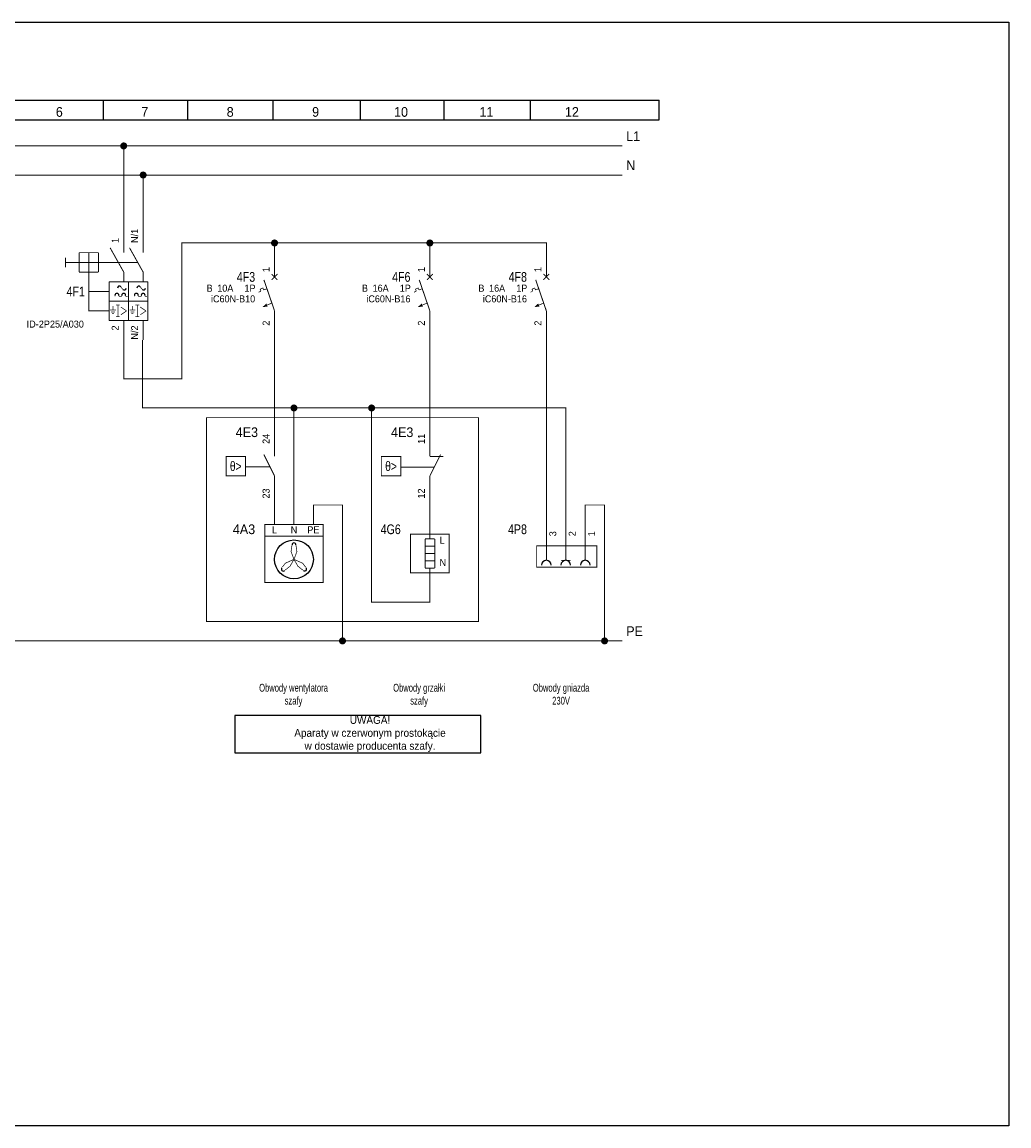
# Model space of a CAD drawing. Header units: millimetres. Extents: x -91 to 1961, y -1152 to 358.
# Tile 3 of 256: x 91 to 345, y -776 to -492. Entities that reach past the tile are written whole.
import ezdxf
from ezdxf.enums import TextEntityAlignment as Align

# ---------------------------------------------------------------- set-up
doc = ezdxf.new("R2010")
doc.units = ezdxf.units.MM
doc.header["$MEASUREMENT"] = 0
for name, pattern in [('1', [9, 7, -2]), ('10', [10, 5, -5]), ('9', [1.5, 0.5, -1])]:
    doc.linetypes.add(name, pattern=pattern)
doc.layers.get('0').update_dxf_attribs({"linetype": 'CONTINUOUS'})
doc.styles.add('ARIAL', font='ARIAL.ttf', dxfattribs={"height": 0.2})
doc.styles.add('ARIAL_NARROW', font='ARIALN.ttf', dxfattribs={"height": 0.2})

# ---------------------------------------------------------------- blocks, each defined once
blk = doc.blocks.new('PCS26-10')
at = {"color": 7, "width": 0.924}
blk.add_attdef('', text='', height=2.5, dxfattribs=at).set_placement((1, 0.5), align=Align.BOTTOM_LEFT)
blk = doc.blocks.new('PCS27-0')
at = {"color": 7, "linetype": 'Continuous'}
for points, const_width in [([(-2.5, 2.5), (-2.5, 7.5)], 0.25), ([(2.5, 2.5), (2.5, 7.5)], 0.25), ([(-2.5, -2.5), (-6, 3.75)], 0.25), ([(2.5, -2.5), (-1, 3.75)], 0.25), ([(-17.5, -1.25), (-17.5, 1.25)], 0.25), ([(-17.5, 0), (-9, 0)], 0.25), ([(-14, -2.5), (-14, 2.5)], 0.25), ([(-14, 2.5), (-9, 2.5)], 0.25), ([(-11.5, -2.5), (-11.5, 2.5)], 0.25), ([(-9, -2.5), (-9, 2.5)], 0.25), ([(-14, -2.5), (-9, -2.5)], 0.25), ([(-2.5, -5), (-2.5, -2.5)], 0.25), ([(2.5, -5), (2.5, -2.5)], 0.25), ([(-6.25, -15), (-6.25, -5)], 0.25), ([(3.75, -5), (-6.25, -5)], 0.25), ([(-1.25, -15), (-1.25, -5)], 0.25), ([(3.75, -15), (3.75, -5)], 0.25), ([(-4.75, -8.75), (-4.75, -8.5)], 0.18), ([(-3.75, -8.75), (-3.75, -8.5)], 0.18), ([(-2.725, -6.975), (-3.275, -6.275)], 0.18), ([(-3, -8.75), (-3, -8.5)], 0.18), ([(-2, -8.75), (-2, -8.5)], 0.18), ([(0.25, -8.75), (0.25, -8.5)], 0.18), ([(1.25, -8.75), (1.25, -8.5)], 0.18), ([(2.275, -6.975), (1.725, -6.275)], 0.18), ([(2, -8.75), (2, -8.5)], 0.18), ([(3, -8.75), (3, -8.5)], 0.18), ([(-6.25, -10), (3.75, -10)], 0.25), ([(-5.25, -12.25), (-5.25, -11.25)], 0.18), ([(-4.5, -11), (-3.5, -11)], 0.18), ([(-4, -14), (-4, -11)], 0.18), ([(-3.75, -8.75), (-3, -8.75)], 0.18), ([(-2, -8.75), (-1.5, -8.75)], 0.18), ([(-0.25, -12.25), (-0.25, -11.25)], 0.18), ([(0.5, -11), (1.5, -11)], 0.18), ([(1, -14), (1, -11)], 0.18), ([(1.25, -8.75), (2, -8.75)], 0.18), ([(3, -8.75), (3.5, -8.75)], 0.18), ([(-6, -12.25), (-4.5, -12.25)], 0.18), ([(-5.75, -12.75), (-4.75, -12.75)], 0.18), ([(-5.5, -13.25), (-5, -13.25)], 0.18), ([(-4.5, -14), (-3.5, -14)], 0.18), ([(-3.25, -11.5), (-1.75, -12.5)], 0.18), ([(-3.25, -13.5), (-1.75, -12.5)], 0.18), ([(-1, -12.25), (0.5, -12.25)], 0.18), ([(-0.75, -12.75), (0.25, -12.75)], 0.18), ([(-0.5, -13.25), (0, -13.25)], 0.18), ([(0.5, -14), (1.5, -14)], 0.18), ([(1.75, -11.5), (3.25, -12.5)], 0.18), ([(1.75, -13.5), (3.25, -12.5)], 0.18), ([(-6.25, -15), (3.75, -15)], 0.25), ([(-2.5, -20), (-2.5, -15)], 0.25), ([(2.5, -20), (2.5, -15)], 0.25)]:
    blk.add_lwpolyline(points, dxfattribs=dict(at, const_width=const_width))
at = {"color": 7, "linetype": '9', "const_width": 0.25}
for points in [[(-9, 0), (1, 0)], [(-11.5, -2.5), (-11.5, -12.5), (-6.25, -12.5)], [(-11.5, -7.5), (-6.25, -7.5)]]:
    blk.add_lwpolyline(points, dxfattribs=at)
at = {"color": 7, "linetype": 'Continuous'}
for centre, start, end in [((-4.25, -8.5), 0, 180), ((-3.625, -6.625), 45, 180), ((-2.5, -8.5), 0, 180), ((-2.375, -6.625), 225, 360), ((0.75, -8.5), 0, 180), ((1.375, -6.625), 45, 180), ((2.5, -8.5), 0, 180), ((2.625, -6.625), 225, 360)]:
    blk.add_arc(centre, 0.5, start, end, dxfattribs=at)
at = {"color": 5, "width": 0.933333, "flags": 1}
for tag, p in [('PN0', (-3.25, 5)), ('PN2', (1.75, 5))]:
    blk.add_attdef(tag, text='', height=1.8, rotation=90, dxfattribs=at).set_placement(p, align=Align.BOTTOM_LEFT)
at = {"color": 7, "width": 0.784}
blk.add_attdef('', text='', height=2.5, dxfattribs=at).set_placement((-12.5, -6.25), align=Align.TOP_RIGHT)
at = {"color": 5, "width": 0.933333, "flags": 1}
for tag, p in [('PN1', (-3.25, -16.25)), ('PN3', (1.75, -16.25))]:
    blk.add_attdef(tag, text='', height=1.8, rotation=90, dxfattribs=at).set_placement(p, align=Align.BOTTOM_RIGHT)
blk = doc.blocks.new('PCS29-0')
at = {"color": 7, "linetype": 'Continuous', "const_width": 0.25}
blk.add_lwpolyline([(0, 15), (15, 15), (15, 0), (0, 0), (0, 15)], close=True, dxfattribs=at)
at = {"color": 7, "linetype": 'Continuous'}
for points, const_width in [([(0, 12), (15, 12)], 0.25), ([(8, 9.75), (8.25, 8), (7.5, 6), (6.75, 8), (7, 9.75)], 0.18), ([(9.75, 3.25), (8.5, 4.25), (7.5, 6), (5.25, 5), (4.5, 4)], 0.18), ([(5.25, 3.25), (6.5, 4.25), (7.5, 6), (9.75, 5), (10.5, 4)], 0.18)]:
    blk.add_lwpolyline(points, dxfattribs=dict(at, const_width=const_width))
blk.add_circle((7.5, 6), 5, dxfattribs=at)
for centre, start, end in [((7.5, 9.75), 0, 180), ((4.75, 3.5), 135, 315), ((10.25, 3.5), 225, 45)]:
    blk.add_arc(centre, 0.5, start, end, dxfattribs=at)
at = {"color": 5, "width": 0.933333}
for tag, p in [('PN0', (2.5, 14.5)), ('PN1', (7.5, 14.5)), ('PN2', (12.5, 14.5))]:
    blk.add_attdef(tag, text='', height=1.8, dxfattribs=at).set_placement(p, align=Align.TOP_CENTER)
blk = doc.blocks.new('PCS30-0')
at = {"color": 7, "linetype": 'Continuous', "const_width": 0.25}
for points in [[(0, -5), (0, 0)], [(0, -10), (-2.75, -4.5)], [(0, -15), (0, -10)]]:
    blk.add_lwpolyline(points, dxfattribs=at)
blk.add_lwpolyline([(-12.5, -5), (-7.5, -5), (-7.5, -10), (-12.5, -10), (-12.5, -5)], close=True, dxfattribs=at)
at = {"color": 7, "linetype": '9', "const_width": 0.25}
blk.add_lwpolyline([(-1.171, -7.658), (-7.5, -7.658)], dxfattribs=at)
at = {"color": 7, "style": 'ARIAL_NARROW', "width": 0.924}
blk.add_text('θ>', height=2.5, dxfattribs=at).set_placement((-10, -6.25), align=Align.TOP_CENTER)
at = {"color": 5, "width": 0.924}
blk.add_attdef('PN0', text='', height=1.8, rotation=90, dxfattribs=at).set_placement((-0.75, -1.75), align=Align.BOTTOM_LEFT)
blk.add_attdef('PN1', text='', height=1.8, rotation=90, dxfattribs=at).set_placement((-0.75, -13.25), align=Align.BOTTOM_RIGHT)
blk = doc.blocks.new('PCS2-0_STATE1')
at = {"color": 7, "linetype": 'Continuous'}
for points, const_width in [([(0, 3.75), (0, 7.5)], 0.25), ([(0, -5), (-2.75, 3)], 0.25), ([(-0.75, 4.5), (0.75, 3)], 0.25), ([(-0.75, 3), (0.75, 4.5)], 0.25), ([(-3.5, 0.1), (-4.1, -0.2)], 0.18), ([(-2.8, 0.4), (-3, 0.9), (-3.7, 0.6), (-3.5, 0.1)], 0.18), ([(-2, 0.7), (-2.8, 0.4)], 0.18), ([(-0.691, -2.989), (-2.9, -3.9)], 0.18), ([(0, -5), (0, -10)], 0.25)]:
    blk.add_lwpolyline(points, dxfattribs=dict(at, const_width=const_width))
blk.add_solid([(-2.1, -3.1), (-3.1, -4), (-1.8, -3.9)], dxfattribs=at)
at = {"color": 5, "width": 0.933333, "flags": 1}
blk.add_attdef('PN0', text='', height=1.8, rotation=90, dxfattribs=at).set_placement((-0.75, 5), align=Align.BOTTOM_LEFT)
at = {"color": 7, "width": 0.924}
blk.add_attdef('', text='', height=2.5, dxfattribs=at).set_placement((-5, 5), align=Align.TOP_RIGHT)
at = {"color": 5, "width": 0.933333, "flags": 1}
blk.add_attdef('PN1', text='', height=1.8, rotation=90, dxfattribs=at).set_placement((-0.75, -7.5), align=Align.BOTTOM_RIGHT)
blk = doc.blocks.new('PCS35-0')
at = {"color": 7, "linetype": 'Continuous', "const_width": 0.25}
for points in [[(0, -5), (0, 0)], [(0, -10), (2.75, -4.5)], [(0, -5), (3.5, -5)], [(0, -15), (0, -10)]]:
    blk.add_lwpolyline(points, dxfattribs=at)
blk.add_lwpolyline([(-12.5, -5), (-7.5, -5), (-7.5, -10), (-12.5, -10), (-12.5, -5)], close=True, dxfattribs=at)
at = {"color": 7, "linetype": '9', "const_width": 0.25}
blk.add_lwpolyline([(1.25, -7.75), (-7.5, -7.75)], dxfattribs=at)
at = {"color": 7, "style": 'ARIAL_NARROW', "width": 0.924}
blk.add_text('θ>', height=2.5, dxfattribs=at).set_placement((-10, -6.25), align=Align.TOP_CENTER)
at = {"color": 5, "width": 0.924}
blk.add_attdef('PN0', text='', height=1.8, rotation=90, dxfattribs=at).set_placement((-0.75, -1.75), align=Align.BOTTOM_LEFT)
blk.add_attdef('PN1', text='', height=1.8, rotation=90, dxfattribs=at).set_placement((-0.75, -13.25), align=Align.BOTTOM_RIGHT)
blk = doc.blocks.new('PCS39-0')
at = {"color": 7, "linetype": 'Continuous', "const_width": 0.25}
blk.add_lwpolyline([(-5, 5), (5, 5), (5, -5), (-5, -5), (-5, 5)], close=True, dxfattribs=at)
for points in [[(-1.25, 3.75), (-1.25, -3.75)], [(-1.25, 3.75), (1.25, 3.75)], [(0, 5), (0, 3.75)], [(1.25, 3.75), (1.25, -3.75)], [(-1.25, 1.875), (1.25, 1.875)], [(-1.25, 0), (1.25, 0)], [(-1.25, -1.875), (1.25, -1.875)], [(-1.25, -3.75), (1.25, -3.75)], [(0, -3.75), (0, -5)]]:
    blk.add_lwpolyline(points, dxfattribs=at)
at = {"color": 7, "width": 0.784}
blk.add_attdef('', text='', height=2.5, dxfattribs=at).set_placement((-7.5, 5), align=Align.TOP_RIGHT)
at = {"color": 5, "width": 0.933333}
for tag, p in [('PN0', (2.5, 2)), ('PN1', (2.5, -3.75))]:
    blk.add_attdef(tag, text='', height=1.8, dxfattribs=at).set_placement(p, align=Align.BOTTOM_LEFT)
blk = doc.blocks.new('PCS31-0v2')
at = {"color": 7, "linetype": 'Continuous', "const_width": 0.25}
blk.add_lwpolyline([(-2, 8), (3.5, 8), (3.5, -7.5), (-2, -7.5), (-2, 8)], close=True, dxfattribs=at)
for points in [[(-7, 5), (1.75, 5)], [(-7, 0), (1.75, 0)], [(1.75, 1.25), (1.75, -1.25)], [(-7, -5), (1.75, -5)]]:
    blk.add_lwpolyline(points, dxfattribs=at)
at = {"color": 7, "linetype": 'Continuous'}
for centre in [(3, 5), (3, 0), (3, -5)]:
    blk.add_arc(centre, 1.25, 90, 270, dxfattribs=at)
at = {"color": 7, "width": 0.784}
blk.add_attdef('', text='', height=2.5, dxfattribs=at).set_placement((0, 12.5), align=Align.TOP_RIGHT)
at = {"color": 5, "width": 0.933333}
for tag, p in [('PN0', (-5.75, 5.75)), ('PN1', (-5.75, 0.75)), ('PN2', (-5.75, -4.25))]:
    blk.add_attdef(tag, text='', height=1.8, dxfattribs=at).set_placement(p, align=Align.BOTTOM_LEFT)

msp = doc.modelspace()

# ---------------------------------------------------------------- linework, layer by layer
at = {"color": 7, "linetype": 'Continuous'}
for p, q in [((-31.66, -511.91), (255.34, -511.91)), ((112.09, -511.91), (112.09, -516.91)), ((133.84, -511.91), (133.84, -516.91)), ((155.84, -511.91), (155.84, -516.91)), ((178.34, -511.91), (178.34, -516.91)), ((199.84, -511.91), (199.84, -516.91)), ((222.09, -511.91), (222.09, -516.91)), ((255.34, -516.91), (255.34, -511.91)), ((-31.66, -516.91), (255.34, -516.91))]:
    msp.add_line(p, q, dxfattribs=at)
at = {"color": 7, "true_color": 0xffffff}
msp.add_lwpolyline([(-72.83, -491.76), (345.4, -491.76), (345.4, -776.1), (-72.83, -776.1)], close=True, dxfattribs=at)
at = {"color": 7, "const_width": 1}
for points in [[(117.82, -523.66), (117.81, -523.56), (117.77, -523.46), (117.71, -523.38), (117.62, -523.32), (117.53, -523.28), (117.42, -523.26), (117.32, -523.28), (117.22, -523.32), (117.14, -523.38), (117.08, -523.46), (117.04, -523.56), (117.02, -523.66), (117.04, -523.77), (117.08, -523.86), (117.14, -523.95), (117.22, -524.01), (117.32, -524.05), (117.42, -524.06), (117.53, -524.05), (117.62, -524.01), (117.71, -523.95), (117.77, -523.86), (117.81, -523.77), (117.82, -523.66)], [(156.67, -548.66), (156.65, -548.56), (156.61, -548.46), (156.55, -548.38), (156.47, -548.32), (156.37, -548.28), (156.27, -548.26), (156.16, -548.28), (156.07, -548.32), (155.98, -548.38), (155.92, -548.46), (155.88, -548.56), (155.87, -548.66), (155.88, -548.77), (155.92, -548.86), (155.98, -548.95), (156.07, -549.01), (156.16, -549.05), (156.27, -549.06), (156.37, -549.05), (156.47, -549.01), (156.55, -548.95), (156.61, -548.86), (156.65, -548.77), (156.67, -548.66)], [(196.67, -548.66), (196.65, -548.56), (196.61, -548.46), (196.55, -548.38), (196.47, -548.32), (196.37, -548.28), (196.27, -548.26), (196.16, -548.28), (196.07, -548.32), (195.98, -548.38), (195.92, -548.46), (195.88, -548.56), (195.87, -548.66), (195.88, -548.77), (195.92, -548.86), (195.98, -548.95), (196.07, -549.01), (196.16, -549.05), (196.27, -549.06), (196.37, -549.05), (196.47, -549.01), (196.55, -548.95), (196.61, -548.86), (196.65, -548.77), (196.67, -548.66)]]:
    msp.add_lwpolyline(points, close=True, dxfattribs=at)
at = {"color": 7, "linetype": 'Continuous', "const_width": 0.25}
for points in [[(-4.16, -523.66), (245.84, -523.66)], [(117.42, -546.16), (117.42, -523.66)], [(174.92, -548.66), (132.42, -548.66), (132.42, -583.66), (117.42, -583.66), (117.42, -573.66)], [(156.27, -548.66), (156.27, -553.66)], [(156.27, -548.66), (196.27, -548.66)], [(196.27, -548.66), (226.27, -548.66), (226.27, -553.66)], [(196.27, -548.66), (196.27, -553.66)], [(156.27, -571.16), (156.27, -598.66)], [(196.27, -571.16), (196.27, -598.66)], [(226.27, -571.16), (226.27, -621.66)], [(156.27, -613.66), (156.27, -621.16)], [(196.27, -613.66), (196.27, -623.66)]]:
    msp.add_lwpolyline(points, dxfattribs=at)
at = {"color": 5, "linetype": '1', "const_width": 0.25}
for points in [[(0.84, -531.16), (245.84, -531.16)], [(122.42, -546.16), (122.42, -531.16)], [(161.27, -591.16), (122.29, -591.16), (122.29, -573.66)], [(161.27, -591.16), (161.27, -621.16)], [(161.27, -591.16), (181.27, -591.16)], [(181.27, -591.16), (231.27, -591.16), (231.27, -621.66)], [(196.27, -633.66), (196.27, -641.16), (181.27, -641.16), (181.27, -591.16)]]:
    msp.add_lwpolyline(points, dxfattribs=at)
at = {"color": 5, "const_width": 1}
for points in [[(122.82, -531.16), (122.81, -531.06), (122.77, -530.96), (122.71, -530.88), (122.62, -530.82), (122.53, -530.78), (122.42, -530.76), (122.32, -530.78), (122.22, -530.82), (122.14, -530.88), (122.08, -530.96), (122.04, -531.06), (122.02, -531.16), (122.04, -531.27), (122.08, -531.36), (122.14, -531.45), (122.22, -531.51), (122.32, -531.55), (122.42, -531.56), (122.53, -531.55), (122.62, -531.51), (122.71, -531.45), (122.77, -531.36), (122.81, -531.27), (122.82, -531.16)], [(161.67, -591.16), (161.65, -591.06), (161.61, -590.96), (161.55, -590.88), (161.47, -590.82), (161.37, -590.78), (161.27, -590.76), (161.16, -590.78), (161.07, -590.82), (160.98, -590.88), (160.92, -590.96), (160.88, -591.06), (160.87, -591.16), (160.88, -591.27), (160.92, -591.36), (160.98, -591.45), (161.07, -591.51), (161.16, -591.55), (161.27, -591.56), (161.37, -591.55), (161.47, -591.51), (161.55, -591.45), (161.61, -591.36), (161.65, -591.27), (161.67, -591.16)], [(181.67, -591.16), (181.65, -591.06), (181.61, -590.96), (181.55, -590.88), (181.47, -590.82), (181.37, -590.78), (181.27, -590.76), (181.16, -590.78), (181.07, -590.82), (180.98, -590.88), (180.92, -590.96), (180.88, -591.06), (180.87, -591.16), (180.88, -591.27), (180.92, -591.36), (180.98, -591.45), (181.07, -591.51), (181.16, -591.55), (181.27, -591.56), (181.37, -591.55), (181.47, -591.51), (181.55, -591.45), (181.61, -591.36), (181.65, -591.27), (181.67, -591.16)]]:
    msp.add_lwpolyline(points, close=True, dxfattribs=at)
at = {"color": 1, "linetype": '1', "const_width": 0.25}
msp.add_lwpolyline([(138.77, -593.66), (208.77, -593.66), (208.77, -646.16), (138.77, -646.16), (138.77, -593.66)], close=True, dxfattribs=at)
at = {"color": 3, "linetype": '10', "const_width": 0.25}
for points in [[(166.27, -621.16), (166.27, -616.16), (173.77, -616.16), (173.77, -651.16)], [(236.27, -621.66), (236.27, -616.16), (241.27, -616.16), (241.27, -651.16)], [(-24.16, -651.16), (138.34, -651.16)], [(138.34, -651.16), (245.84, -651.16)]]:
    msp.add_lwpolyline(points, dxfattribs=at)
at = {"color": 3, "const_width": 1}
for points in [[(174.17, -651.16), (174.15, -651.06), (174.11, -650.96), (174.05, -650.88), (173.97, -650.82), (173.87, -650.78), (173.77, -650.76), (173.66, -650.78), (173.57, -650.82), (173.48, -650.88), (173.42, -650.96), (173.38, -651.06), (173.37, -651.16), (173.38, -651.27), (173.42, -651.36), (173.48, -651.45), (173.57, -651.51), (173.66, -651.55), (173.77, -651.56), (173.87, -651.55), (173.97, -651.51), (174.05, -651.45), (174.11, -651.36), (174.15, -651.27), (174.17, -651.16)], [(241.67, -651.16), (241.65, -651.06), (241.61, -650.96), (241.55, -650.88), (241.47, -650.82), (241.37, -650.78), (241.27, -650.76), (241.16, -650.78), (241.07, -650.82), (240.98, -650.88), (240.92, -650.96), (240.88, -651.06), (240.87, -651.16), (240.88, -651.27), (240.92, -651.36), (240.98, -651.45), (241.07, -651.51), (241.16, -651.55), (241.27, -651.56), (241.37, -651.55), (241.47, -651.51), (241.55, -651.45), (241.61, -651.36), (241.65, -651.27), (241.67, -651.16)]]:
    msp.add_lwpolyline(points, close=True, dxfattribs=at)
at = {"color": 1}
msp.add_lwpolyline([(146.02, -679.96), (209.37, -679.96), (209.37, -670.36), (146.02, -670.36), (146.02, -679.96)], close=True, dxfattribs=at)

# ---------------------------------------------------------------- block references
ref = msp.add_blockref('PCS26-10', (245.84, -523.66))
ref.add_attrib('', 'L1', dxfattribs={"color": 7, "height": 2.5, "style": 'ARIAL', "width": 0.924}).set_placement((246.84, -523.16), align=Align.BOTTOM_LEFT)
ref = msp.add_blockref('PCS26-10', (245.84, -531.16))
ref.add_attrib('', 'N', dxfattribs={"color": 7, "height": 2.5, "style": 'ARIAL', "width": 0.924}).set_placement((246.84, -530.66), align=Align.BOTTOM_LEFT)
ref = msp.add_blockref('PCS27-0', (119.92, -553.66))
ref.add_attrib('', '4F1', dxfattribs={"color": 7, "height": 2.5, "style": 'ARIAL', "width": 0.784}).set_placement((107.42, -559.91), align=Align.TOP_RIGHT)
ref.add_attrib('ST', 'ID-2P25/A030', dxfattribs={"color": 5, "height": 1.8, "style": 'ARIAL', "width": 0.933333}).set_placement((92.42, -568.66), align=Align.TOP_LEFT)
ref.add_attrib('PN0', '1', dxfattribs={"color": 5, "height": 1.8, "rotation": 90, "style": 'ARIAL', "width": 0.933333}).set_placement((116.67, -548.66), align=Align.BOTTOM_LEFT)
ref.add_attrib('PN1', '2', dxfattribs={"color": 5, "height": 1.8, "rotation": 90, "style": 'ARIAL', "width": 0.933333}).set_placement((116.67, -569.91), align=Align.BOTTOM_RIGHT)
ref.add_attrib('PN2', 'N/1', dxfattribs={"color": 5, "height": 1.8, "rotation": 90, "style": 'ARIAL', "width": 0.933333}).set_placement((121.67, -548.66), align=Align.BOTTOM_LEFT)
ref.add_attrib('PN3', 'N/2', dxfattribs={"color": 5, "height": 1.8, "rotation": 90, "style": 'ARIAL', "width": 0.933333}).set_placement((121.67, -569.91), align=Align.BOTTOM_RIGHT)
ref = msp.add_blockref('PCS2-0_STATE1', (156.27, -561.16))
ref.add_attrib('', '4F3', dxfattribs={"color": 7, "height": 2.5, "style": 'ARIAL', "width": 0.784}).set_placement((151.27, -556.16), align=Align.TOP_RIGHT)
ref.add_attrib('DF1', '10A', dxfattribs={"color": 5, "height": 1.8, "style": 'ARIAL', "width": 0.924}).set_placement((141.52, -559.41), align=Align.TOP_LEFT)
ref.add_attrib('DF2', 'B', dxfattribs={"color": 5, "height": 1.8, "style": 'ARIAL', "width": 0.924}).set_placement((138.77, -559.41), align=Align.TOP_LEFT)
ref.add_attrib('DF3', '1P', dxfattribs={"color": 5, "height": 1.8, "style": 'ARIAL', "width": 0.924}).set_placement((148.52, -559.41), align=Align.TOP_LEFT)
ref.add_attrib('DF4', 'iC60N-B10', dxfattribs={"color": 5, "height": 1.8, "style": 'ARIAL', "width": 0.924}).set_placement((151.27, -562.16), align=Align.TOP_RIGHT)
ref.add_attrib('PN0', '1', dxfattribs={"color": 5, "height": 1.8, "rotation": 90, "style": 'ARIAL', "width": 0.933333}).set_placement((155.52, -556.16), align=Align.BOTTOM_LEFT)
ref.add_attrib('PN1', '2', dxfattribs={"color": 5, "height": 1.8, "rotation": 90, "style": 'ARIAL', "width": 0.933333}).set_placement((155.52, -568.66), align=Align.BOTTOM_RIGHT)
ref = msp.add_blockref('PCS2-0_STATE1', (196.27, -561.16))
ref.add_attrib('', '4F6', dxfattribs={"color": 7, "height": 2.5, "style": 'ARIAL', "width": 0.784}).set_placement((191.27, -556.16), align=Align.TOP_RIGHT)
ref.add_attrib('DF1', '16A', dxfattribs={"color": 5, "height": 1.8, "style": 'ARIAL', "width": 0.924}).set_placement((181.52, -559.41), align=Align.TOP_LEFT)
ref.add_attrib('DF2', 'B', dxfattribs={"color": 5, "height": 1.8, "style": 'ARIAL', "width": 0.924}).set_placement((178.77, -559.41), align=Align.TOP_LEFT)
ref.add_attrib('DF3', '1P', dxfattribs={"color": 5, "height": 1.8, "style": 'ARIAL', "width": 0.924}).set_placement((188.52, -559.41), align=Align.TOP_LEFT)
ref.add_attrib('DF4', 'iC60N-B16', dxfattribs={"color": 5, "height": 1.8, "style": 'ARIAL', "width": 0.924}).set_placement((191.27, -562.16), align=Align.TOP_RIGHT)
ref.add_attrib('PN0', '1', dxfattribs={"color": 5, "height": 1.8, "rotation": 90, "style": 'ARIAL', "width": 0.933333}).set_placement((195.52, -556.16), align=Align.BOTTOM_LEFT)
ref.add_attrib('PN1', '2', dxfattribs={"color": 5, "height": 1.8, "rotation": 90, "style": 'ARIAL', "width": 0.933333}).set_placement((195.52, -568.66), align=Align.BOTTOM_RIGHT)
ref = msp.add_blockref('PCS2-0_STATE1', (226.27, -561.16))
ref.add_attrib('', '4F8', dxfattribs={"color": 7, "height": 2.5, "style": 'ARIAL', "width": 0.784}).set_placement((221.27, -556.16), align=Align.TOP_RIGHT)
ref.add_attrib('DF1', '16A', dxfattribs={"color": 5, "height": 1.8, "style": 'ARIAL', "width": 0.924}).set_placement((211.52, -559.41), align=Align.TOP_LEFT)
ref.add_attrib('DF2', 'B', dxfattribs={"color": 5, "height": 1.8, "style": 'ARIAL', "width": 0.924}).set_placement((208.77, -559.41), align=Align.TOP_LEFT)
ref.add_attrib('DF3', '1P', dxfattribs={"color": 5, "height": 1.8, "style": 'ARIAL', "width": 0.924}).set_placement((218.52, -559.41), align=Align.TOP_LEFT)
ref.add_attrib('DF4', 'iC60N-B16', dxfattribs={"color": 5, "height": 1.8, "style": 'ARIAL', "width": 0.924}).set_placement((221.27, -562.16), align=Align.TOP_RIGHT)
ref.add_attrib('PN0', '1', dxfattribs={"color": 5, "height": 1.8, "rotation": 90, "style": 'ARIAL', "width": 0.933333}).set_placement((225.52, -556.16), align=Align.BOTTOM_LEFT)
ref.add_attrib('PN1', '2', dxfattribs={"color": 5, "height": 1.8, "rotation": 90, "style": 'ARIAL', "width": 0.933333}).set_placement((225.52, -568.66), align=Align.BOTTOM_RIGHT)
ref = msp.add_blockref('PCS30-0', (156.27, -598.66))
ref.add_attrib('', '4E3', dxfattribs={"color": 7, "height": 2.5, "style": 'ARIAL', "width": 0.924}).set_placement((146.27, -596.16), align=Align.TOP_LEFT)
ref.add_attrib('PN0', '24', dxfattribs={"color": 5, "height": 1.8, "rotation": 90, "style": 'ARIAL', "width": 0.924}).set_placement((155.52, -600.41), align=Align.BOTTOM_LEFT)
ref.add_attrib('PN1', '23', dxfattribs={"color": 5, "height": 1.8, "rotation": 90, "style": 'ARIAL', "width": 0.924}).set_placement((155.52, -611.91), align=Align.BOTTOM_RIGHT)
ref = msp.add_blockref('PCS35-0', (196.27, -598.66))
ref.add_attrib('', '4E3', dxfattribs={"color": 7, "height": 2.5, "style": 'ARIAL', "width": 0.924}).set_placement((186.27, -596.16), align=Align.TOP_LEFT)
ref.add_attrib('PN0', '11', dxfattribs={"color": 5, "height": 1.8, "rotation": 90, "style": 'ARIAL', "width": 0.924}).set_placement((195.52, -600.41), align=Align.BOTTOM_LEFT)
ref.add_attrib('PN1', '12', dxfattribs={"color": 5, "height": 1.8, "rotation": 90, "style": 'ARIAL', "width": 0.924}).set_placement((195.52, -611.91), align=Align.BOTTOM_RIGHT)
ref = msp.add_blockref('PCS29-0', (153.77, -636.16))
ref.add_attrib('', '4A3', dxfattribs={"color": 7, "height": 2.5, "style": 'ARIAL', "width": 0.924}).set_placement((151.27, -621.16), align=Align.TOP_RIGHT)
ref.add_attrib('PN0', 'L', dxfattribs={"color": 5, "height": 1.8, "style": 'ARIAL', "width": 0.933333}).set_placement((156.27, -621.66), align=Align.TOP_CENTER)
ref.add_attrib('PN1', 'N', dxfattribs={"color": 5, "height": 1.8, "style": 'ARIAL', "width": 0.933333}).set_placement((161.27, -621.66), align=Align.TOP_CENTER)
ref.add_attrib('PN2', 'PE', dxfattribs={"color": 5, "height": 1.8, "style": 'ARIAL', "width": 0.933333}).set_placement((166.27, -621.66), align=Align.TOP_CENTER)
ref = msp.add_blockref('PCS39-0', (196.27, -628.66))
ref.add_attrib('', '4G6', dxfattribs={"color": 7, "height": 2.5, "style": 'ARIAL', "width": 0.784}).set_placement((188.77, -621.16), align=Align.TOP_RIGHT)
ref.add_attrib('PN0', 'L', dxfattribs={"color": 5, "height": 1.8, "style": 'ARIAL', "width": 0.933333}).set_placement((198.77, -626.66), align=Align.BOTTOM_LEFT)
ref.add_attrib('PN1', 'N', dxfattribs={"color": 5, "height": 1.8, "style": 'ARIAL', "width": 0.933333}).set_placement((198.77, -632.41), align=Align.BOTTOM_LEFT)
ref = msp.add_blockref('PCS31-0v2', (231.27, -628.66), dxfattribs=dict(rotation=270))
ref.add_attrib('', '4P8', dxfattribs={"color": 7, "height": 2.5, "style": 'ARIAL', "width": 0.784}).set_placement((221.27, -621.16), align=Align.TOP_RIGHT)
ref.add_attrib('PN0', '1', dxfattribs={"color": 5, "height": 1.8, "rotation": 90, "style": 'ARIAL', "width": 0.933333}).set_placement((237.02, -622.91), align=Align.TOP_RIGHT)
ref.add_attrib('PN1', '2', dxfattribs={"color": 5, "height": 1.8, "rotation": 90, "style": 'ARIAL', "width": 0.933333}).set_placement((232.02, -622.91), align=Align.TOP_RIGHT)
ref.add_attrib('PN2', '3', dxfattribs={"color": 5, "height": 1.8, "rotation": 90, "style": 'ARIAL', "width": 0.933333}).set_placement((227.02, -622.91), align=Align.TOP_RIGHT)
ref = msp.add_blockref('PCS26-10', (245.84, -651.16))
ref.add_attrib('', 'PE', dxfattribs={"color": 7, "height": 2.5, "style": 'ARIAL', "width": 0.924}).set_placement((246.84, -650.66), align=Align.BOTTOM_LEFT)

# ---------------------------------------------------------------- texts
at = {"color": 9, "style": 'ARIAL', "width": 0.924}
for s, p in [('6', (100.84, -514.91)), ('7', (122.84, -514.91)), ('8', (144.84, -514.91)), ('9', (166.84, -514.91)), ('10', (188.84, -514.91)), ('11', (210.84, -514.91)), ('12', (232.84, -514.91))]:
    msp.add_text(s, height=2.5, dxfattribs=at).set_placement(p, align=Align.MIDDLE_CENTER)
at = {"color": 5, "char_height": 2, "attachment_point": 2, "style": 'ARIAL'}
for s, insert in [('{\\W0.7;Obwody wentylatora \\Pszafy}', (161.15, -662.23)), ('{\\W0.7;Obwody grzałki \\Pszafy}', (193.49, -662.23)), ('{\\W0.7;Obwody gniazda\\P230V}', (230.06, -662.23))]:
    msp.add_mtext(s, dxfattribs=dict(at, insert=insert))
at = {"color": 1, "insert": (180.85, -675.16), "char_height": 2, "attachment_point": 5, "style": 'ARIAL'}
msp.add_mtext('\\W0.92;{\\fARIAL|B0|I0|;UWAGA!\\PAparaty w czerwonym prostokącie \\Pw dostawie producenta szafy.}', dxfattribs=at)

doc.saveas('drawing.dxf')
